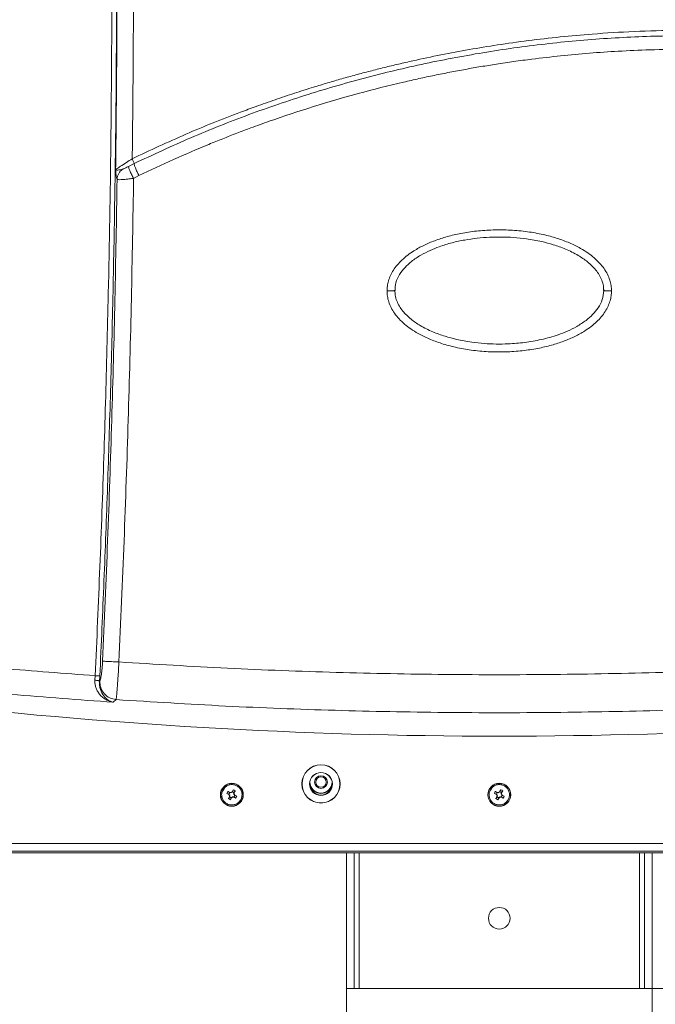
# Model space of a CAD drawing. Header units: millimetres. Extents: x 0 to 594, y 0 to 420.
# Tile 69 of 75: x 429 to 479, y 219 to 296. Entities that reach past the tile are written whole.
import ezdxf

# ---------------------------------------------------------------- set-up
doc = ezdxf.new("R2010")
doc.units = ezdxf.units.MM
doc.linetypes.add('HIDDEN', pattern=[1.905, 1.27, -0.635])
doc.styles.add('SLDTEXTSTYLE1', font='TXT', dxfattribs={"width": 0.605})
doc.dimstyles.new('SLDDIMSTYLE0', dxfattribs={"dimtxt": 2.568319, "dimasz": 3.3, "dimexe": 0, "dimexo": 0.0625, "dimgap": 0.64208, "dimtad": 1, "dimdec": 1, "dimlfac": 5, "dimrnd": 1e-09, "dimzin": 12, "dimdsep": 46, "dimtxsty": 'SLDTEXTSTYLE1', "dimsah": 1, "dimcen": 0.09, "dimadec": 0, "dimazin": 3, "dimtfac": 1, "dimtdec": 1, "dimtofl": 0, "dimtmove": 0, "dimatfit": 3, "dimfxl": 0, "dimfrac": 2, "dimtolj": 1, "dimtzin": 12, "dimarcsym": 0})
doc.dimstyles.new('SLDDIMSTYLE1', dxfattribs={"dimtxt": 2.568319, "dimasz": 3.3, "dimexe": 0, "dimexo": 0.0625, "dimgap": 0.64208, "dimtad": 1, "dimdec": 0, "dimlfac": 5, "dimrnd": 1e-09, "dimzin": 12, "dimdsep": 46, "dimtxsty": 'SLDTEXTSTYLE1', "dimsah": 1, "dimcen": 0.09, "dimadec": 0, "dimazin": 3, "dimtfac": 1, "dimtdec": 1, "dimtofl": 0, "dimtmove": 0, "dimatfit": 3, "dimfxl": 0, "dimfrac": 2, "dimtolj": 1, "dimtzin": 12, "dimarcsym": 0})

# ---------------------------------------------------------------- blocks, each defined once
blk = doc.blocks.new('_D_1')
at = {"color": 7, "linetype": 'Continuous', "lineweight": 0}
for p, q in [((478.443, 377.404), (541.281, 377.404)), ((540.281, 377.404), (540.281, 220.104)), ((535.749, 301.449), (535.749, 302.037)), ((535.749, 302.037), (539.693, 302.037)), ((539.693, 302.037), (539.693, 301.449)), ((535.749, 296.059), (535.749, 295.471)), ((535.749, 295.471), (539.693, 295.471)), ((539.693, 295.471), (539.693, 296.059)), ((478.443, 220.104), (541.281, 220.104))]:
    blk.add_line(p, q, dxfattribs=at)
for points in [[(540.281, 377.404), (539.781, 374.104), (540.781, 374.104)], [(540.281, 220.104), (540.781, 223.404), (539.781, 223.404)]]:
    blk.add_solid(points, dxfattribs=at)
at = {"color": 7, "linetype": 'Continuous', "lineweight": 0, "char_height": 2.6458, "attachment_point": 1, "rotation": 90, "style": 'SLDTEXTSTYLE1'}
for s, insert in [('787', (531.75, 295.814)), ('31', (536.282, 296.794))]:
    blk.add_mtext(s, dxfattribs=dict(at, insert=insert))
blk = doc.blocks.new('_D_3')
at = {"color": 7, "linetype": 'Continuous', "lineweight": 0}
for p, q in [((455.043, 220.104), (455.043, 203.104)), ((479.043, 220.104), (479.043, 203.104)), ((463.859, 208.636), (463.271, 208.636)), ((463.271, 208.636), (463.271, 204.692)), ((470.228, 208.636), (470.816, 208.636)), ((470.816, 208.636), (470.816, 204.692)), ((463.271, 204.692), (463.859, 204.692)), ((470.816, 204.692), (470.228, 204.692)), ((455.043, 204.104), (479.043, 204.104))]:
    blk.add_line(p, q, dxfattribs=at)
for points in [[(455.043, 204.104), (458.343, 203.604), (458.343, 204.604)], [(479.043, 204.104), (475.743, 204.604), (475.743, 203.604)]]:
    blk.add_solid(points, dxfattribs=at)
at = {"color": 7, "linetype": 'Continuous', "lineweight": 0, "char_height": 2.6458, "attachment_point": 1, "style": 'SLDTEXTSTYLE1'}
for s, insert in [('120', (464.104, 212.635)), ('4,7', (464.594, 208.103))]:
    blk.add_mtext(s, dxfattribs=dict(at, insert=insert))
blk = doc.blocks.new('_D_5')
at = {"color": 7, "linetype": 'Continuous', "lineweight": 0}
for p, q in [((467.043, 373.051), (394.167, 373.051)), ((395.167, 230.757), (395.167, 373.051)), ((390.635, 306.069), (390.635, 306.657)), ((390.635, 306.657), (394.58, 306.657)), ((394.58, 306.657), (394.58, 306.069)), ((390.635, 297.739), (390.635, 297.152)), ((394.58, 297.152), (394.58, 297.739)), ((390.635, 297.152), (394.58, 297.152)), ((419.957, 230.757), (394.167, 230.757))]:
    blk.add_line(p, q, dxfattribs=at)
for points in [[(395.167, 373.051), (394.667, 369.751), (395.667, 369.751)], [(395.167, 230.757), (395.667, 234.057), (394.667, 234.057)]]:
    blk.add_solid(points, dxfattribs=at)
at = {"color": 7, "linetype": 'Continuous', "lineweight": 0, "char_height": 2.6458, "attachment_point": 1, "rotation": 90, "style": 'SLDTEXTSTYLE1'}
for s, insert in [('720', (386.637, 298.964)), ('28,3', (391.169, 298.474))]:
    blk.add_mtext(s, dxfattribs=dict(at, insert=insert))

msp = doc.modelspace()

# ---------------------------------------------------------------- linework, layer by layer
at = {"color": 7, "linetype": 'Continuous', "lineweight": 15}
for p, q in [((437.925, 284.65), (438.37, 284.87)), ((438.328, 283.713), (438.744, 283.925)), ((435.292, 244.305), (435.311, 244.653)), ((435.653, 244.217), (435.676, 244.634)), ((435.668, 244.231), (435.653, 244.217)), ((436.953, 242.777), (436.718, 242.57)), ((445.813, 235.325), (445.657, 235.417)), ((445.657, 235.417), (445.818, 235.349)), ((445.742, 235.57), (445.903, 235.488)), ((445.742, 235.57), (445.885, 235.47)), ((445.777, 235.002), (445.859, 235.163)), ((445.777, 235.002), (445.878, 235.146)), ((445.813, 235.325), (445.847, 235.335)), ((445.865, 235.252), (445.813, 235.325)), ((445.818, 235.349), (445.847, 235.335)), ((445.859, 235.163), (445.865, 235.252)), ((445.859, 235.163), (445.894, 235.173)), ((445.865, 235.252), (445.902, 235.263)), ((445.894, 235.173), (445.878, 235.146)), ((445.912, 235.454), (445.885, 235.47)), ((445.903, 235.488), (445.992, 235.483)), ((445.903, 235.488), (445.912, 235.454)), ((445.931, 234.918), (445.998, 235.079)), ((446.023, 235.073), (445.931, 234.918)), ((445.992, 235.483), (446.064, 235.535)), ((445.992, 235.483), (446.002, 235.445)), ((445.998, 235.079), (446.013, 235.107)), ((446.023, 235.073), (446.013, 235.107)), ((446.095, 235.125), (446.023, 235.073)), ((446.064, 235.535), (446.156, 235.691)), ((446.064, 235.535), (446.074, 235.501)), ((446.089, 235.529), (446.074, 235.501)), ((446.095, 235.125), (446.084, 235.163)), ((446.156, 235.691), (446.089, 235.529)), ((446.184, 235.12), (446.095, 235.125)), ((446.184, 235.12), (446.174, 235.154)), ((446.174, 235.154), (446.202, 235.138)), ((446.345, 235.038), (446.184, 235.12)), ((446.193, 235.435), (446.185, 235.345)), ((446.185, 235.345), (446.222, 235.356)), ((446.193, 235.435), (446.209, 235.463)), ((446.193, 235.435), (446.228, 235.445)), ((446.345, 235.038), (446.202, 235.138)), ((446.228, 235.445), (446.222, 235.356)), ((446.222, 235.356), (446.274, 235.284)), ((446.31, 235.606), (446.228, 235.445)), ((446.24, 235.274), (446.274, 235.284)), ((446.268, 235.259), (446.24, 235.274)), ((446.43, 235.192), (446.268, 235.259)), ((446.274, 235.284), (446.43, 235.192)), ((466.813, 235.325), (466.657, 235.417)), ((466.657, 235.417), (466.818, 235.349)), ((466.742, 235.57), (466.903, 235.488)), ((466.742, 235.57), (466.885, 235.47)), ((466.777, 235.002), (466.859, 235.163)), ((466.777, 235.002), (466.878, 235.146)), ((466.813, 235.325), (466.847, 235.335)), ((466.865, 235.252), (466.813, 235.325)), ((466.818, 235.349), (466.847, 235.335)), ((466.859, 235.163), (466.865, 235.252)), ((466.859, 235.163), (466.894, 235.173)), ((466.865, 235.252), (466.902, 235.263)), ((466.894, 235.173), (466.878, 235.146)), ((466.912, 235.454), (466.885, 235.47)), ((466.903, 235.488), (466.992, 235.483)), ((466.903, 235.488), (466.912, 235.454)), ((466.931, 234.918), (466.998, 235.079)), ((467.023, 235.073), (466.931, 234.918)), ((466.992, 235.483), (467.064, 235.535)), ((466.992, 235.483), (467.002, 235.445)), ((466.998, 235.079), (467.013, 235.107)), ((467.023, 235.073), (467.013, 235.107)), ((467.095, 235.125), (467.023, 235.073)), ((467.064, 235.535), (467.156, 235.691)), ((467.064, 235.535), (467.074, 235.501)), ((467.089, 235.529), (467.074, 235.501)), ((467.095, 235.125), (467.084, 235.163)), ((467.156, 235.691), (467.089, 235.529)), ((467.184, 235.12), (467.095, 235.125)), ((467.184, 235.12), (467.174, 235.154)), ((467.174, 235.154), (467.202, 235.138)), ((467.345, 235.038), (467.184, 235.12)), ((467.193, 235.435), (467.185, 235.345)), ((467.185, 235.345), (467.222, 235.356)), ((467.193, 235.435), (467.209, 235.463)), ((467.193, 235.435), (467.228, 235.445)), ((467.345, 235.038), (467.202, 235.138)), ((467.228, 235.445), (467.222, 235.356)), ((467.222, 235.356), (467.274, 235.284)), ((467.31, 235.606), (467.228, 235.445)), ((467.24, 235.274), (467.274, 235.284)), ((467.268, 235.259), (467.24, 235.274)), ((467.43, 235.192), (467.268, 235.259)), ((467.274, 235.284), (467.43, 235.192)), ((420.453, 231.474), (513.634, 231.474)), ((419.957, 230.757), (514.13, 230.757)), ((513.634, 230.874), (420.453, 230.874)), ((455.043, 230.757), (455.043, 220.104)), ((455.643, 230.757), (455.643, 220.104)), ((478.443, 230.757), (478.443, 220.104)), ((479.043, 230.757), (479.043, 220.104)), ((455.043, 220.104), (455.643, 220.104)), ((455.643, 220.104), (456.043, 220.104)), ((456.043, 220.104), (478.043, 220.104)), ((478.043, 220.104), (478.443, 220.104)), ((478.443, 220.104), (479.043, 220.104))]:
    msp.add_line(p, q, dxfattribs=at)
at = {"color": 7, "linetype": 'HIDDEN', "lineweight": 0}
msp.add_line((420.256, 230.757), (514.32, 230.757), dxfattribs=at)
at = {"color": 8, "linetype": 'Continuous', "lineweight": 15}
for p, q in [((456.043, 220.104), (456.043, 230.757)), ((478.043, 220.104), (478.043, 230.757))]:
    msp.add_line(p, q, dxfattribs=at)
at = {"color": 7, "linetype": 'Continuous', "lineweight": 15}
for centre, radius in [((453.043, 236.157), 1.5), ((453.043, 236.157), 1.491), ((453.043, 236.157), 0.9), ((453.043, 236.157), 0.884), ((453.043, 236.304), 0.5), ((453.043, 236.304), 0.411), ((446.043, 235.304), 0.9), ((446.043, 235.304), 0.891), ((467.043, 235.304), 0.9), ((467.043, 235.304), 0.891), ((467.043, 225.604), 0.85)]:
    msp.add_circle(centre, radius, dxfattribs=at)
for centre, radius, start, end in [((467.043, 636.904), 397, 263.27873, 276.72127), ((453.043, 236.304), 0.9, 190.81489, 349.18511), ((453.043, 236.304), 0.872, 180, 359.98331), ((446.043, 235.304), 0.775, 139.12714, 158.45696), ((446.043, 235.304), 0.402, 138.61836, 163.76231), ((446.043, 235.304), 0.229, 133.7053, 168.67537), ((446.043, 235.304), 0.229, 223.7053, 258.67537), ((446.043, 235.304), 0.229, 43.7053, 78.67537), ((446.043, 235.304), 0.402, 48.61836, 73.76231), ((446.043, 235.304), 0.229, 313.7053, 348.67537), ((446.043, 235.304), 0.402, 318.61836, 343.76231), ((467.043, 235.304), 0.775, 139.12714, 158.45696), ((467.043, 235.304), 0.402, 138.61836, 163.76231), ((467.043, 235.304), 0.229, 133.7053, 168.67537), ((467.043, 235.304), 0.229, 223.7053, 258.67537), ((467.043, 235.304), 0.229, 43.7053, 78.67537), ((467.043, 235.304), 0.402, 48.61836, 73.76231), ((467.043, 235.304), 0.229, 313.7053, 348.67537), ((467.043, 235.304), 0.402, 318.61836, 343.76231), ((446.043, 235.304), 0.402, 228.61836, 253.76231), ((467.043, 235.304), 0.402, 228.61836, 253.76231)]:
    msp.add_arc(centre, radius, start, end, dxfattribs=at)
for points, knots in [([(435.311, 244.653), (435.376, 246.077), (435.507, 248.93), (435.683, 253.214), (435.846, 257.503), (435.993, 261.792), (436.125, 266.082), (436.242, 270.372), (436.402, 277.166), (436.566, 286.462), (436.607, 294.315), (436.628, 298.243)], [0, 0, 0, 0, 0.079661, 0.159619, 0.239589, 0.319571, 0.399565, 0.479573, 0.559596, 0.779733, 1, 1, 1, 1]), ([(435.676, 244.634), (435.788, 247.124), (436.013, 252.1), (436.29, 259.56), (436.529, 267.138), (436.721, 274.83), (436.865, 282.625), (436.962, 290.417), (436.984, 295.604), (436.995, 298.208)], [0, 0, 0, 0, 0.139301, 0.278426, 0.417396, 0.563334, 0.708967, 0.853917, 1, 1, 1, 1]), ([(437.029, 298.281), (437.02, 295.966), (437.003, 291.338), (436.945, 286.704), (436.917, 284.388)], [0, 0, 0, 0, 0.500115, 1, 1, 1, 1]), ([(438.321, 298.166), (438.313, 296.013), (438.297, 291.709), (438.246, 287.401), (438.221, 285.248)], [0, 0, 0, 0, 0.500487, 1, 1, 1, 1]), ([(495.781, 294.389), (494.544, 294.547), (492.075, 294.862), (488.369, 295.159), (484.709, 295.324), (481.134, 295.353), (477.687, 295.263), (474.594, 295.076), (471.815, 294.826), (469.335, 294.54), (466.955, 294.206), (464.677, 293.832), (462.461, 293.416), (460.614, 293.026), (459.131, 292.687), (458.011, 292.417), (456.894, 292.135), (455.78, 291.839), (454.67, 291.531), (453.564, 291.21), (452.323, 290.834), (450.949, 290.397), (449.445, 289.893), (448.037, 289.396), (445.685, 288.527), (442.411, 287.218), (439.619, 285.906), (438.221, 285.248)], [0, 0, 0, 0, 0.063345, 0.126481, 0.188665, 0.249168, 0.307666, 0.363401, 0.406141, 0.448954, 0.48985, 0.527883, 0.565952, 0.604077, 0.623556, 0.643031, 0.662504, 0.681978, 0.701454, 0.720936, 0.740427, 0.767244, 0.794088, 0.820965, 0.843038, 0.921435, 1, 1, 1, 1]), ([(438.37, 284.87), (439.849, 285.562), (442.807, 286.947), (447.371, 288.749), (452.015, 290.341), (456.738, 291.7), (461.524, 292.827), (466.362, 293.718), (471.24, 294.37), (476.144, 294.781), (481.061, 294.951), (485.976, 294.874), (490.881, 294.574), (494.126, 294.171), (495.749, 293.97)], [0, 0, 0, 0, 0.083326, 0.166653, 0.249981, 0.333311, 0.416643, 0.499977, 0.583314, 0.666652, 0.749992, 0.833331, 0.916669, 1, 1, 1, 1]), ([(438.744, 283.925), (439.651, 284.354), (441.463, 285.212), (443.67, 286.154), (445.329, 286.826), (446.43, 287.256), (447.645, 287.714), (449.644, 288.437), (452.447, 289.368), (455.965, 290.395), (458.735, 291.093), (460.732, 291.545), (461.944, 291.803), (463.157, 292.046), (464.374, 292.274), (465.594, 292.487), (466.859, 292.691), (468.196, 292.889), (469.877, 293.114), (471.86, 293.342), (474.12, 293.549), (476.45, 293.709), (479.009, 293.823), (481.803, 293.873), (484.752, 293.836), (487.655, 293.714), (490.438, 293.518), (493.095, 293.26), (494.81, 293.036), (495.661, 292.925)], [0, 0, 0, 0, 0.051602, 0.103137, 0.123376, 0.143614, 0.163855, 0.190084, 0.25281, 0.315461, 0.378121, 0.39929, 0.420449, 0.441602, 0.462752, 0.483902, 0.505056, 0.528441, 0.553157, 0.591955, 0.630719, 0.66947, 0.711646, 0.762005, 0.812681, 0.862888, 0.911087, 0.955878, 1, 1, 1, 1]), ([(438.221, 285.248), (438.065, 285.15), (437.733, 284.94), (437.319, 284.667), (437.016, 284.461), (436.949, 284.411), (436.917, 284.388)], [0, 0, 0, 0, 0.254832, 0.544471, 0.784593, 1, 1, 1, 1]), ([(437.475, 284.436), (437.499, 284.446), (437.554, 284.468), (437.701, 284.538), (437.833, 284.604), (437.925, 284.65)], [0, 0, 0, 0, 0.201294, 0.449678, 1, 1, 1, 1]), ([(437.925, 284.65), (437.928, 284.621), (437.934, 284.561), (438.023, 284.334), (438.16, 284.036), (438.273, 283.819), (438.328, 283.713)], [0, 0, 0, 0, 0.24137, 0.5, 0.75863, 1, 1, 1, 1]), ([(438.221, 285.248), (438.241, 285.206), (438.282, 285.12), (438.332, 285.001), (438.365, 284.909), (438.368, 284.883), (438.37, 284.87)], [0, 0, 0, 0, 0.243829, 0.502704, 0.760094, 1, 1, 1, 1]), ([(438.37, 284.87), (438.374, 284.837), (438.383, 284.77), (438.467, 284.54), (438.592, 284.245), (438.694, 284.029), (438.744, 283.925)], [0, 0, 0, 0, 0.2418749, 0.4999993, 0.7581241, 1, 1, 1, 1]), ([(436.917, 284.388), (436.966, 284.373), (437.07, 284.341), (437.334, 284.403), (437.475, 284.436)], [0, 0, 0, 0, 0.467628, 1, 1, 1, 1]), ([(436.917, 284.388), (436.927, 284.25), (436.945, 284.008), (436.986, 283.753), (437.017, 283.677), (437.034, 283.634)], [0, 0, 0, 0, 0.364414, 0.640509, 1, 1, 1, 1]), ([(437.475, 284.436), (437.416, 284.39), (437.294, 284.295), (437.155, 284.102), (437.057, 283.877), (437.041, 283.715), (437.034, 283.634)], [0, 0, 0, 0, 0.234786, 0.484035, 0.741608, 1, 1, 1, 1]), ([(437.034, 283.634), (436.981, 280.486), (436.876, 274.188), (436.622, 264.731), (436.305, 255.266), (436.03, 248.955), (435.892, 245.798)], [0, 0, 0, 0, 0.249817, 0.499714, 0.749754, 1, 1, 1, 1]), ([(437.034, 283.634), (437.058, 283.624), (437.11, 283.603), (437.356, 283.608), (437.684, 283.635), (438.027, 283.673), (438.225, 283.7), (438.328, 283.713)], [0, 0, 0, 0, 0.201171, 0.428851, 0.691756, 0.839548, 1, 1, 1, 1]), ([(438.328, 283.713), (438.275, 280.551), (438.17, 274.227), (437.915, 264.734), (437.595, 255.236), (437.317, 248.902), (437.178, 245.733)], [0, 0, 0, 0, 0.250016, 0.499863, 0.749734, 1, 1, 1, 1]), ([(458.23, 274.874), (458.235, 275.003), (458.246, 275.268), (458.338, 275.675), (458.494, 276.092), (458.725, 276.512), (459.029, 276.922), (459.543, 277.464), (460.242, 277.988), (461.122, 278.471), (461.995, 278.841), (462.974, 279.157), (464.066, 279.411), (465.271, 279.591), (466.568, 279.68), (467.909, 279.665), (469.225, 279.542), (470.452, 279.324), (471.559, 279.027), (472.543, 278.664), (473.346, 278.273), (473.988, 277.875), (474.491, 277.491), (474.921, 277.079), (475.274, 276.645), (475.544, 276.196), (475.728, 275.745), (475.838, 275.304), (475.851, 275.014), (475.857, 274.874)], [0, 0, 0, 0, 0.017614, 0.036444, 0.056855, 0.078597, 0.101948, 0.126654, 0.180954, 0.220926, 0.264109, 0.310696, 0.361802, 0.417603, 0.47753, 0.539789, 0.601055, 0.658443, 0.710391, 0.758054, 0.801951, 0.832627, 0.861478, 0.888662, 0.914154, 0.93801, 0.960273, 0.980804, 1, 1, 1, 1]), ([(458.856, 274.899), (458.867, 275.106), (458.89, 275.551), (459.194, 276.172), (459.625, 276.728), (460.189, 277.237), (460.855, 277.683), (461.593, 278.058), (462.414, 278.388), (463.319, 278.664), (464.317, 278.88), (465.302, 279.022), (466.275, 279.098), (467.23, 279.115), (468.194, 279.076), (469.243, 278.967), (470.284, 278.78), (471.312, 278.508), (472.279, 278.161), (473.188, 277.716), (473.994, 277.169), (474.542, 276.642), (474.899, 276.139), (475.104, 275.719), (475.23, 275.3), (475.235, 275.022), (475.237, 274.9)], [0, 0, 0, 0, 0.030784, 0.066442, 0.101665, 0.136098, 0.180143, 0.221589, 0.260128, 0.312697, 0.36338, 0.413133, 0.461888, 0.509603, 0.55624, 0.606534, 0.667735, 0.714535, 0.76596, 0.821694, 0.865962, 0.911734, 0.934982, 0.958317, 0.981762, 1, 1, 1, 1]), ([(458.23, 274.874), (458.271, 274.874), (458.355, 274.874), (458.48, 274.876), (458.598, 274.88), (458.7, 274.884), (458.777, 274.89), (458.825, 274.896), (458.847, 274.902), (458.841, 274.906), (458.838, 274.908)], [0, 0, 0, 0, 0.117947, 0.243649, 0.374719, 0.508039, 0.640159, 0.767809, 0.888345, 1, 1, 1, 1]), ([(475.857, 274.874), (475.852, 274.746), (475.841, 274.48), (475.748, 274.073), (475.592, 273.656), (475.361, 273.236), (475.057, 272.825), (474.682, 272.431), (474.241, 272.058), (473.674, 271.667), (472.962, 271.276), (472.09, 270.906), (471.112, 270.591), (470.021, 270.337), (468.818, 270.158), (467.524, 270.068), (466.186, 270.083), (464.871, 270.205), (463.645, 270.422), (462.537, 270.719), (461.552, 271.08), (460.748, 271.471), (460.105, 271.869), (459.6, 272.254), (459.169, 272.666), (458.815, 273.1), (458.543, 273.55), (458.359, 274.002), (458.249, 274.444), (458.236, 274.734), (458.23, 274.874)], [0, 0, 0, 0, 0.017626, 0.036466, 0.056888, 0.078638, 0.101995, 0.126705, 0.153076, 0.181062, 0.221019, 0.26418, 0.310736, 0.361785, 0.417501, 0.477321, 0.539484, 0.600698, 0.65808, 0.710056, 0.757755, 0.801689, 0.832397, 0.861274, 0.888491, 0.914018, 0.93791, 0.960208, 0.980771, 1, 1, 1, 1]), ([(475.247, 274.901), (475.223, 274.66), (475.175, 274.182), (474.834, 273.543), (474.388, 273.003), (473.816, 272.509), (473.147, 272.076), (472.41, 271.711), (471.486, 271.351), (470.368, 271.037), (469.05, 270.809), (467.861, 270.708), (466.803, 270.693), (465.846, 270.735), (464.804, 270.846), (463.772, 271.034), (462.751, 271.307), (461.79, 271.653), (460.888, 272.098), (460.088, 272.642), (459.543, 273.167), (459.188, 273.667), (458.983, 274.084), (458.857, 274.502), (458.851, 274.779), (458.849, 274.901)], [0, 0, 0, 0, 0.036075, 0.071605, 0.106681, 0.140936, 0.184729, 0.225933, 0.264258, 0.33341, 0.399966, 0.464821, 0.51228, 0.55868, 0.608656, 0.669486, 0.716013, 0.767143, 0.822558, 0.866566, 0.912065, 0.935175, 0.958377, 0.981701, 1, 1, 1, 1]), ([(475.23, 275.027), (475.239, 274.993), (475.249, 274.952), (475.249, 274.911), (475.249, 274.904)], [0, 0, 0, 0, 0.847964, 1, 1, 1, 1]), ([(475.857, 274.874), (475.816, 274.874), (475.731, 274.874), (475.606, 274.876), (475.488, 274.88), (475.386, 274.884), (475.31, 274.89), (475.245, 274.898), (475.247, 274.904), (475.249, 274.908)], [0, 0, 0, 0, 0.11869, 0.245026, 0.376558, 0.510127, 0.64227, 0.769738, 1, 1, 1, 1]), ([(435.311, 244.653), (432.88, 244.836), (428.01, 245.204), (423.162, 245.691), (420.734, 245.934)], [0, 0, 0, 0, 0.499013, 1, 1, 1, 1]), ([(435.892, 245.798), (435.881, 245.605), (435.859, 245.217), (435.801, 244.717), (435.735, 244.349), (435.69, 244.27), (435.668, 244.231)], [0, 0, 0, 0, 0.246933, 0.496697, 0.748257, 1, 1, 1, 1]), ([(437.178, 245.733), (437.02, 245.74), (436.694, 245.755), (436.282, 245.776), (435.987, 245.791), (435.923, 245.796), (435.892, 245.798)], [0, 0, 0, 0, 0.247068, 0.506539, 0.762433, 1, 1, 1, 1]), ([(437.178, 245.733), (437.168, 245.552), (437.147, 245.188), (437.118, 244.723), (437.093, 244.34), (437.071, 244.029), (437.05, 243.748), (437.03, 243.496), (437.011, 243.272), (436.994, 243.084), (436.978, 242.935), (436.964, 242.828), (436.956, 242.794), (436.953, 242.777)], [0, 0, 0, 0, 0.124133, 0.248993, 0.329756, 0.413105, 0.498498, 0.575911, 0.65961, 0.748786, 0.828354, 0.917005, 1, 1, 1, 1]), ([(496.909, 245.733), (494.067, 245.558), (488.388, 245.209), (479.851, 244.892), (471.313, 244.726), (462.774, 244.726), (454.236, 244.892), (445.699, 245.209), (440.02, 245.558), (437.178, 245.733)], [0, 0, 0, 0, 0.143083, 0.28595, 0.42866, 0.571343, 0.714053, 0.856918, 1, 1, 1, 1]), ([(435.676, 244.634), (435.667, 244.635), (435.648, 244.636), (435.563, 244.641), (435.446, 244.646), (435.355, 244.651), (435.311, 244.653)], [0, 0, 0, 0, 0.242345, 0.499999, 0.757654, 1, 1, 1, 1]), ([(436.718, 242.57), (434.051, 242.766), (428.71, 243.158), (423.396, 243.694), (420.736, 243.963)], [0, 0, 0, 0, 0.499276, 1, 1, 1, 1]), ([(436.718, 242.57), (436.64, 242.588), (436.477, 242.625), (436.252, 242.721), (436.018, 242.858), (435.796, 243.038), (435.591, 243.275), (435.439, 243.53), (435.34, 243.792), (435.287, 244.051), (435.29, 244.223), (435.292, 244.305)], [0, 0, 0, 0, 0.112577, 0.2368145, 0.3355888, 0.4776614, 0.605458, 0.7204545, 0.8234837, 0.9162305, 1, 1, 1, 1]), ([(435.653, 244.217), (435.644, 244.226), (435.626, 244.243), (435.542, 244.269), (435.427, 244.292), (435.336, 244.301), (435.292, 244.305)], [0, 0, 0, 0, 0.2423593, 0.4999985, 0.7576386, 1, 1, 1, 1]), ([(436.718, 242.57), (436.586, 242.618), (436.324, 242.712), (435.972, 243.047), (435.749, 243.46), (435.648, 243.873), (435.651, 244.103), (435.653, 244.217)], [0, 0, 0, 0, 0.2543923, 0.5073355, 0.756542, 0.8793178, 1, 1, 1, 1]), ([(436.953, 242.777), (436.784, 242.81), (436.433, 242.879), (435.996, 243.226), (435.706, 243.702), (435.68, 244.059), (435.668, 244.231)], [0, 0, 0, 0, 0.240617, 0.5, 0.759383, 1, 1, 1, 1]), ([(497.134, 242.777), (494.271, 242.598), (488.549, 242.238), (479.947, 241.912), (471.345, 241.742), (462.742, 241.742), (454.139, 241.912), (445.538, 242.238), (439.816, 242.598), (436.953, 242.777)], [0, 0, 0, 0, 0.143104, 0.285947, 0.428666, 0.571334, 0.714054, 0.856896, 1, 1, 1, 1]), ([(445.342, 235.69), (445.373, 235.737), (445.451, 235.861), (445.639, 236.011), (445.895, 236.106), (446.169, 236.11), (446.429, 236.023), (446.645, 235.855), (446.793, 235.625), (446.857, 235.358), (446.829, 235.086), (446.727, 234.869), (446.572, 234.69), (446.372, 234.558), (446.107, 234.491), (445.834, 234.516), (445.585, 234.63), (445.388, 234.82), (445.264, 235.064), (445.229, 235.335), (445.272, 235.549), (445.327, 235.659), (445.342, 235.69)], [0, 0, 0, 0, 0.033597, 0.087276, 0.140955, 0.194634, 0.248313, 0.301992, 0.355671, 0.40935, 0.46303, 0.516709, 0.550305, 0.603985, 0.657664, 0.711343, 0.765022, 0.818701, 0.87238, 0.926059, 0.979738, 1, 1, 1, 1]), ([(466.342, 235.69), (466.373, 235.737), (466.451, 235.861), (466.639, 236.011), (466.895, 236.106), (467.169, 236.11), (467.429, 236.023), (467.645, 235.855), (467.793, 235.625), (467.857, 235.358), (467.829, 235.086), (467.727, 234.869), (467.572, 234.69), (467.372, 234.558), (467.107, 234.491), (466.834, 234.516), (466.585, 234.63), (466.388, 234.82), (466.264, 235.064), (466.229, 235.335), (466.272, 235.549), (466.327, 235.659), (466.342, 235.69)], [0, 0, 0, 0, 0.033597, 0.087276, 0.140955, 0.194634, 0.248313, 0.301992, 0.355671, 0.40935, 0.46303, 0.516709, 0.550305, 0.603985, 0.657664, 0.711343, 0.765022, 0.818701, 0.87238, 0.926059, 0.979738, 1, 1, 1, 1]), ([(446.209, 235.463), (446.239, 235.505), (446.273, 235.553), (446.306, 235.601), (446.31, 235.606)], [0, 0, 0, 0, 0.889809, 1, 1, 1, 1]), ([(467.209, 235.463), (467.239, 235.505), (467.273, 235.553), (467.306, 235.601), (467.31, 235.606)], [0, 0, 0, 0, 0.889809, 1, 1, 1, 1])]:
    msp.add_open_spline(points, degree=3, knots=knots, dxfattribs=at)
at = {"color": 8, "linetype": 'Continuous', "lineweight": 15}
for points in [[(445.457, 235.811), (445.424, 235.768), (445.37, 235.699), (445.336, 235.619), (445.323, 235.589)], [(466.457, 235.811), (466.424, 235.768), (466.37, 235.699), (466.336, 235.619), (466.323, 235.589)]]:
    msp.add_open_spline(points, degree=3, knots=[0, 0, 0, 0, 0.623796, 1, 1, 1, 1], dxfattribs=at)

# ---------------------------------------------------------------- dimensions: what is measured, and where the dimension line sits
at = {"color": 7, "linetype": 'Continuous', "lineweight": 0}
for base, p1, p2, dimstyle, picture, middle in [((540.281045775, 220.104216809), (478.443465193, 377.404216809), (478.443465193, 220.104216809), 'SLDDIMSTYLE1', '_D_1', (540.281045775, 298.754216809)), ((395.167, 373.051), (419.957, 230.757), (467.043, 373.051), 'SLDDIMSTYLE0', '_D_5', (395.167, 301.904))]:
    dim = msp.add_linear_dim(base=base, p1=p1, p2=p2, angle=90, dimstyle=dimstyle, dxfattribs=at)
    dim.commit()
    dim.dimension.update_dxf_attribs({"geometry": picture, "text_midpoint": middle, "dimtype": 160})
dim = msp.add_linear_dim(base=(479.043, 204.104), p1=(455.043, 220.104), p2=(479.043, 220.104), dimstyle='SLDDIMSTYLE0', dxfattribs=at)
dim.commit()
dim.dimension.update_dxf_attribs({"geometry": '_D_3', "text_midpoint": (467.043, 204.104), "dimtype": 160})

doc.saveas('drawing.dxf')
